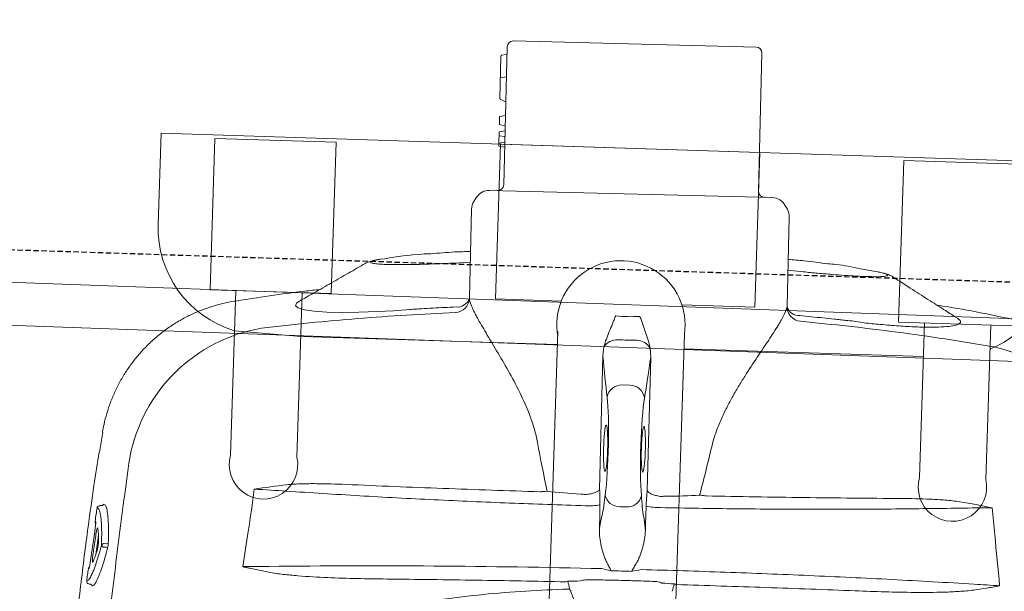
# Model space of a CAD drawing. Header units: millimetres. Extents: x 297264 to 416219, y -77299 to -23696.
# Tile 180 of 187: x 349233 to 349463, y -26259 to -26125. Entities that reach past the tile are written whole.
import ezdxf

# ---------------------------------------------------------------- set-up
doc = ezdxf.new("R2010")
doc.units = ezdxf.units.MM
doc.header["$LTSCALE"] = 2.5
doc.linetypes.add('11aa1PB-bd$0$11aa1PB-af$0$TRATTEGGIATA', pattern=[0.75, 0.5, -0.25])
for name, color, linetype, lineweight in [('CKD Equipments', 252, 'Continuous', 0), ('EQUIPMENT', 210, 'Continuous', 0), ('HATCH LIGHT', 250, 'Continuous', 0), ('K Equipment', 30, 'Continuous', 9)]:
    doc.layers.add(name, color=color, linetype=linetype, lineweight=lineweight)
doc.layers.add('FAINTEQUIP', color=253, linetype='Continuous')

# ---------------------------------------------------------------- blocks, each defined once
blk = doc.blocks.new('H-WASH')
at = {"layer": 'CKD Equipments', "color": 4}
for p, q in [((20, 0), (-20, 0)), ((20, -1), (-20, -1))]:
    blk.add_line(p, q, dxfattribs=at)
blk = doc.blocks.new('G$C62143A14')
at = {"linetype": 'Continuous', "lineweight": 0}
for p, q in [((142.09, 481.19), (198.78, 481.8)), ((140.7, 479.77), (141.05, 447.57)), ((140.7, 479.77), (140.72, 478.13)), ((200.55, 448.21), (200.2, 480.41)), ((139.33, 477.57), (139.43, 467.67)), ((139.48, 477.75), (140.59, 477.95)), ((139.38, 472.47), (140.78, 472.73)), ((139.56, 472.5), (139.58, 472.5)), ((139.53, 467.51), (140.74, 466.96)), ((140.84, 466.81), (140.88, 463.71)), ((140.88, 463.71), (139.53, 463.46)), ((139.53, 463.46), (139.55, 461.55)), ((140.9, 461.32), (139.55, 461.55)), ((140.91, 460.16), (139.57, 459.91)), ((139.57, 459.91), (139.6, 457.25)), ((140.9, 461.32), (140.91, 460.16)), ((140.93, 458.82), (139.58, 458.93)), ((140.94, 457.5), (139.6, 457.25)), ((139.6, 457.25), (139.61, 456.53)), ((140.96, 456.31), (139.61, 456.53)), ((203.83, 446.85), (137.8, 446.14)), ((134.81, 444.41), (134.24, 443.43)), ((207.44, 444.22), (206.85, 445.18)), ((133.76, 441.62), (133.99, 420.82)), ((208.18, 421.59), (207.96, 442.42)), ((208.09, 429.99), (211.67, 429.77)), ((229.05, 430.4), (224.9, 430.98)), ((113.93, 429.31), (112.94, 429.15)), ((130.32, 428.9), (133.9, 429.19)), ((79.21, 418.06), (79.21, 418.06)), ((165.81, 410.59), (165.64, 408.47)), ((176.8, 408.59), (176.59, 410.7)), ((165.64, 408.47), (165.98, 377.3)), ((177.13, 377.42), (176.8, 408.59)), ((170.42, 401.86), (172.16, 401.88)), ((49.55, 386.51), (49, 381.81)), ((49.57, 386.5), (49.57, 386.51)), ((170.85, 373.41), (172.34, 373.42)), ((48.88, 368.7), (48.87, 368.69)), ((49.39, 369.29), (49.5, 369.31)), ((50.37, 369.67), (50.78, 369.47)), ((49.44, 362.37), (48.95, 357.79)), ((50.85, 360.49), (51.48, 360.49)), ((51.33, 359.64), (50.86, 359.63)), ((47.71, 350.93), (47.62, 350.94)), ((47.68, 350.93), (48.05, 350.9))]:
    blk.add_line(p, q, dxfattribs=at)
at = {"linetype": 'Continuous', "lineweight": 0, "flags": 128}
for points in [[(139.47, 477.74), (139.47, 477.74), (139.48, 477.75)], [(94.26, 418.59), (93.66, 418.2), (93.46, 417.59), (94.13, 417.09), (95.62, 416.73), (97.89, 416.49), (100.81, 416.39), (104.33, 416.43), (108.32, 416.6), (112.67, 416.91), (116.39, 417.25), (120.19, 417.68), (120.19, 417.68), (120.19, 417.68)]]:
    blk.add_lwpolyline(points, dxfattribs=at)
at = {"linetype": 'Continuous', "lineweight": 0}
for centre, radius, start, end in [((142.1, 479.79), 1.4, 90.6162, 180.6162), ((198.8, 480.4), 1.4, 0.6162, 90.6162), ((139.5, 477.57), 0.175, 100.6162, 179.8134), ((140.55, 478.12), 0.175, 280.6162, 1.5356), ((139.61, 467.67), 0.175, 180.2997, 244.6825), ((140.67, 466.8), 0.175, 359.7298, 66.3191), ((137.83, 442.64), 3.5, 90.6162, 149.6525), ((139.65, 447.56), 1.4, 270.6162, 0.6162), ((201.95, 448.23), 1.4, 180.6162, 270.6162), ((203.87, 443.35), 3.5, 31.58, 90.6162), ((204.46, 442.38), 3.5, 0.6162, 31.58), ((137.26, 441.66), 3.5, 149.6525, 180.6162), ((130.52, 420.79), 3.47, 274.6644, 0.6066), ((131.16, 421.56), 2.92, 266.0995, 345.287), ((211.65, 421.66), 3.47, 181.0853, 266.5636), ((211.04, 422.65), 3.14, 205.2925, 273.8166), ((249.74, 376.79), 37.74, 9.6758, 79.5449), ((93.4, 375.11), 37.74, 101.688, 171.5562), ((169.03, 408.55), 3.81, 91.0104, 147.7315), ((173.41, 408.6), 3.81, 33.5009, 90.222), ((170.39, 398.41), 3.45, 89.4632, 172.6991), ((172.27, 398.43), 3.45, 8.5333, 91.7692), ((170.66, 376.8), 3.4, 192.1812, 273.2187), ((172.46, 376.82), 3.4, 268.0138, 349.0513), ((163.31, 386.4), 13.03, 267.8432, 282.7971), ((179.6, 386.55), 13.01, 258.4187, 273.3931), ((49.57, 368.62), 0.7, 105.1816, 173.5015), ((49.57, 368.62), 0.695, 105.2693, 173.8356), ((49.23, 365.55), 0.7, 173.3804, 218.7703), ((50.81, 359.83), 0.662, 86.742, 152.268), ((50.9, 360.34), 0.71, 196.8739, 266.2326), ((51.31, 359.28), 0.355, 16.969, 86.1806), ((51.49, 360.82), 0.331, 266.795, 332.1856), ((264.82, 359.79), 5.1, 198.6597, 198.9824), ((48.04, 354.42), 0.696, 128.4109, 174.5774), ((155.01, 366.47), 11.7, 289.4003, 291.6643), ((188.33, 366.83), 11.7, 249.5682, 251.8322), ((165.6, 356.38), 6.29, 203.4577, 206.904), ((47.76, 351.62), 0.697, 174.0499, 258.4519)]:
    blk.add_arc(centre, radius, start, end, dxfattribs=at)
for centre, major_axis, ratio, start_param, end_param in [((173.14, 540.75), (1.8, -166.89), 0.087489, 5.626486, 5.727956), ((166.46, 540.68), (1.8, -166.89), 0.087489, 0.555229, 0.6567), ((166.45, 386.94), (0.15, -14), 0.087489, 0.682539, 2.586364), ((176.46, 387.05), (0.15, -14), 0.087489, 3.696821, 5.600646), ((171.51, 381.35), (37.1, 0.4), 0.145844, 4.211758, 4.440687), ((172.59, 312.04), (0.89, -82.6), 0.087489, 3.824132, 3.871858), ((171.93, 312.03), (0.89, -82.6), 0.087489, 2.411328, 2.459054), ((171.51, 381.35), (37.1, 0.4), 0.145844, 4.984033, 5.21302), ((166.41, 381.34), (0.11, -10.5), 0.087489, 0.30744, 0.730265), ((176.62, 381.45), (0.11, -10.5), 0.087489, 5.55292, 5.975743), ((171.84, 350.64), (37.1, 0.4), 0.145844, 1.830411, 1.913269), ((171.84, 350.64), (37.1, 0.4), 0.145844, 1.228323, 1.311182)]:
    blk.add_ellipse(centre, major_axis=major_axis, ratio=ratio, start_param=start_param, end_param=end_param, dxfattribs=at)
for points, knots in [([(217.34, 431.84), (215.51, 432.03), (212.42, 432.35), (209.32, 432.48), (208.06, 432.53)], [0, 0, 0, 0, 0.593547, 1, 1, 1, 1]), ([(124.61, 430.86), (123.92, 430.81), (120.23, 430.56), (116.76, 429.87), (113.93, 429.31)], [0, 0, 0, 0, 0.187713, 1, 1, 1, 1]), ([(133.87, 431.73), (132.61, 431.65), (129.52, 431.46), (126.44, 431.07), (124.61, 430.84)], [0, 0, 0, 0, 0.406128, 1, 1, 1, 1]), ([(211.67, 429.77), (212.8, 429.7), (215.09, 429.56), (218.36, 429.4), (221.43, 429.28), (224.19, 429.21), (226.63, 429.19), (228.63, 429.23), (230.14, 429.31), (231.09, 429.45), (231.48, 429.63), (231.26, 429.85), (230.51, 430.11), (229.54, 430.3), (229.05, 430.4)], [0, 0, 0, 0, 0.082182, 0.166764, 0.247017, 0.329479, 0.412022, 0.496967, 0.579727, 0.664898, 0.747476, 0.832441, 0.915021, 1, 1, 1, 1]), ([(224.9, 430.98), (223.05, 431.29), (220.59, 431.72), (217.98, 431.83), (217.34, 431.86)], [0, 0, 0, 0, 0.753677, 1, 1, 1, 1]), ([(232.62, 429.35), (232.51, 429.44), (232.21, 429.6), (231.78, 429.77), (231.17, 429.96), (230.4, 430.16), (229.66, 430.3), (229.26, 430.36)], [0, 0, 0, 0, 0.095307, 0.229075, 0.409095, 0.722588, 1, 1, 1, 1]), ([(109.39, 428.05), (108.12, 427.23), (105.58, 425.64), (101.69, 423.22), (97.89, 420.88), (95.41, 419.35), (94.24, 418.63)], [0, 0, 0, 0, 0.253353, 0.510138, 0.769176, 1, 1, 1, 1]), ([(112.72, 429.1), (112.54, 429.08), (112.03, 428.98), (111.21, 428.78), (110.45, 428.55), (109.86, 428.32), (109.52, 428.12), (109.39, 428.05)], [0, 0, 0, 0, 0.100787, 0.407598, 0.731303, 0.895894, 1, 1, 1, 1]), ([(112.94, 429.15), (112.46, 429.05), (111.51, 428.84), (110.75, 428.57), (110.53, 428.34), (110.88, 428.16), (111.82, 428.04), (113.29, 427.99), (115.28, 427.99), (117.7, 428.06), (120.5, 428.19), (123.59, 428.37), (126.9, 428.61), (129.18, 428.8), (130.32, 428.9)], [0, 0, 0, 0, 0.082617, 0.165235, 0.248974, 0.332713, 0.416293, 0.499873, 0.583402, 0.66693, 0.750192, 0.833453, 0.916727, 1, 1, 1, 1]), ([(247.95, 420.3), (247.03, 420.83), (244.9, 422.08), (241.37, 424.17), (237.17, 426.65), (234.2, 428.42), (232.62, 429.35)], [0, 0, 0, 0, 0.1790671, 0.418189, 0.6906263, 1, 1, 1, 1]), ([(263.02, 420.08), (257.33, 421.08), (250.71, 422.24), (244.05, 423.02), (243.13, 423.13)], [0, 0, 0, 0, 0.861575, 1, 1, 1, 1]), ([(99.02, 421.57), (97.86, 421.41), (91.22, 420.48), (84.64, 419.17), (79.21, 418.1)], [0, 0, 0, 0, 0.174606, 1, 1, 1, 1]), ([(133.99, 420.82), (134, 420.37), (134.2, 419.77), (134.72, 418.63), (134.93, 418.21), (135.3, 417.53), (135.44, 417.29), (135.72, 416.8), (135.87, 416.55), (136.64, 415.25), (137.37, 414.09), (138.58, 412.21), (139, 411.55), (139.88, 410.19), (140.34, 409.49), (141.72, 407.33), (142.68, 405.82), (144.62, 402.65), (145.6, 400.98), (147.49, 397.46), (148.39, 395.64), (149.56, 392.78), (149.93, 391.81), (150.58, 389.81), (150.87, 388.79), (151.1, 387.73)], [0, 0, 0, 0, 0.125, 0.125, 0.1875, 0.1875, 0.21875, 0.21875, 0.25, 0.25, 0.375, 0.375, 0.4375, 0.4375, 0.5, 0.5, 0.625, 0.625, 0.75, 0.75, 0.875, 0.875, 0.9375, 0.9375, 1, 1, 1, 1]), ([(191.78, 388.17), (191.99, 389.22), (192.26, 390.25), (192.87, 392.28), (193.22, 393.28), (193.97, 395.21), (194.37, 396.15), (195.22, 398), (195.66, 398.9), (196.56, 400.66), (197.02, 401.53), (197.72, 402.8), (197.95, 403.22), (198.43, 404.05), (198.66, 404.46), (199.83, 406.48), (200.76, 408.01), (202.1, 410.19), (202.54, 410.89), (203.17, 411.93), (203.38, 412.27), (203.79, 412.93), (203.99, 413.25), (204.96, 414.85), (205.66, 416.01), (206.41, 417.33), (206.55, 417.58), (206.82, 418.08), (206.95, 418.32), (207.3, 419.01), (207.5, 419.42), (208, 420.56), (208.18, 421.17), (208.18, 421.59)], [0, 0, 0, 0, 0.0625, 0.0625, 0.125, 0.125, 0.1875, 0.1875, 0.25, 0.25, 0.3125, 0.3125, 0.34375, 0.34375, 0.375, 0.375, 0.5, 0.5, 0.5625, 0.5625, 0.59375, 0.59375, 0.625, 0.625, 0.75, 0.75, 0.78125, 0.78125, 0.8125, 0.8125, 0.875, 0.875, 1, 1, 1, 1]), ([(120.19, 417.68), (120.42, 417.7), (120.64, 417.73), (121.09, 417.77), (121.76, 417.84), (123.33, 417.99), (124.68, 418.11), (127.37, 418.36), (129.17, 418.51), (130.97, 418.65)], [0, 0, 0, 0, 0.0625, 0.0625, 0.125, 0.25, 0.5, 0.5, 1, 1, 1, 1]), ([(211.25, 419.52), (213.05, 419.41), (214.85, 419.3), (217.55, 419.11), (218.89, 419.02), (220.47, 418.9), (221.14, 418.85), (221.59, 418.81), (221.81, 418.8), (222.04, 418.78)], [0, 0, 0, 0, 0.5, 0.5, 0.75, 0.875, 0.9375, 0.9375, 1, 1, 1, 1]), ([(222.04, 418.78), (222.04, 418.78), (223.3, 418.79), (225.86, 418.35), (229.86, 418.16), (233.98, 417.93), (237.98, 417.85), (241.53, 417.88), (244.47, 418.04), (246.75, 418.33), (248.25, 418.73), (248.89, 419.24), (248.81, 419.75), (248.17, 420.12), (247.95, 420.25)], [0, 0, 0, 0, 0.000001, 0.07749, 0.156459, 0.25141, 0.349211, 0.444694, 0.543101, 0.640433, 0.740837, 0.840407, 0.943195, 1, 1, 1, 1]), ([(222.04, 418.78), (222.04, 418.78), (222.04, 418.78), (222.04, 418.78), (222.04, 418.78), (222.04, 418.78), (222.04, 418.78)], [0, 0, 0, 0, 0.000000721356, 0.000000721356, 0.000000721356, 0.000001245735, 0.000001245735, 0.000001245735, 0.000001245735]), ([(222.04, 418.78), (222.04, 418.78), (222.04, 418.78), (222.04, 418.78), (222.04, 418.78), (222.04, 418.78)], [0, 0, 0, 0, 0.341802, 0.948176, 1, 1, 1, 1]), ([(79.19, 418.13), (79.18, 418.13), (78.27, 417.99), (76.52, 417.53), (73.94, 416.74), (71.43, 415.74), (68.99, 414.57), (66.56, 413.17), (64.18, 411.55), (61.88, 409.7), (59.76, 407.69), (57.83, 405.55), (56.09, 403.3), (54.54, 400.95), (53.19, 398.52), (52.04, 396.03), (51.09, 393.49), (50.34, 390.91), (49.81, 388.58), (49.62, 387.11), (49.54, 386.51)], [0, 0, 0, 0, 0.001134, 0.05921, 0.117416, 0.175724, 0.234114, 0.292568, 0.357035, 0.420781, 0.483687, 0.545808, 0.607185, 0.667848, 0.727816, 0.787098, 0.845698, 0.903609, 0.960817, 1, 1, 1, 1]), ([(85.76, 412.06), (89.48, 412.63), (96.91, 413.75), (108.15, 415.16), (119.44, 416.38), (127.01, 417.01), (130.8, 417.33)], [0, 0, 0, 0, 0.249615, 0.499229, 0.749615, 1, 1, 1, 1]), ([(120.19, 417.68), (120.19, 417.68), (120.19, 417.68), (120.19, 417.68), (120.19, 417.68), (120.19, 417.68), (120.19, 417.68)], [0.00000000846, 0.00000000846, 0.00000000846, 0.00000000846, 0.000000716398, 0.000000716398, 0.000000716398, 0.000001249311, 0.000001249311, 0.000001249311, 0.000001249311]), ([(120.19, 417.68), (120.19, 417.68), (120.19, 417.68), (120.19, 417.68), (120.19, 417.68), (120.19, 417.68)], [0, 0, 0, 0, 0.051824, 0.658198, 1, 1, 1, 1]), ([(165.81, 410.59), (165.93, 411.21), (166.1, 411.82), (166.49, 413.03), (166.7, 413.63), (167.14, 414.84), (167.37, 415.44), (167.71, 416.36), (167.82, 416.67), (168.05, 417.29), (168.17, 417.6), (168.28, 417.91)], [0, 0, 0, 0, 0.25, 0.25, 0.5, 0.5, 0.75, 0.75, 0.875, 0.875, 1, 1, 1, 1]), ([(176.59, 410.7), (176.46, 411.32), (176.27, 411.93), (175.86, 413.13), (175.63, 413.72), (175.16, 414.92), (174.92, 415.52), (174.56, 416.44), (174.44, 416.74), (174.2, 417.36), (174.08, 417.67), (173.95, 417.97)], [0, 0, 0, 0, 0.25, 0.25, 0.5, 0.5, 0.75, 0.75, 0.875, 0.875, 1, 1, 1, 1]), ([(211.44, 418.2), (215.22, 417.96), (222.78, 417.5), (234.09, 416.51), (245.37, 415.35), (252.85, 414.38), (256.59, 413.9)], [0, 0, 0, 0, 0.249615, 0.499229, 0.749614, 1, 1, 1, 1]), ([(166.57, 386.94), (166.57, 387.36), (166.56, 388.38), (166.61, 389.91), (166.7, 391.28), (166.83, 392.15), (166.96, 392.47), (167.04, 392.27), (167.07, 392.2)], [0, 0, 0, 0, 0.132098, 0.323568, 0.515413, 0.707812, 0.900839, 1, 1, 1, 1]), ([(167.07, 392.2), (167.1, 392.16), (167.18, 392.04), (167.3, 391.21), (167.43, 389.83), (167.49, 388.32), (167.53, 386.73), (167.52, 385.13), (167.46, 383.53), (167.36, 382.28), (167.26, 381.9), (167.22, 381.72)], [0, 0, 0, 0, 0.060949, 0.185979, 0.310678, 0.434944, 0.512562, 0.636279, 0.760031, 0.884002, 1, 1, 1, 1]), ([(175.45, 390.08), (175.46, 390.33), (175.5, 391.09), (175.6, 391.91), (175.75, 392.47), (175.85, 392.32), (175.91, 392.24)], [0, 0, 0, 0, 0.138476, 0.425595, 0.712972, 1, 1, 1, 1]), ([(175.91, 392.24), (175.96, 392.05), (176.06, 391.67), (176.19, 390.43), (176.29, 388.84), (176.33, 387.27), (176.33, 385.7), (176.3, 384.2), (176.2, 382.87), (176.11, 382.1), (176.06, 381.99), (176.05, 381.98)], [0, 0, 0, 0, 0.12873, 0.257, 0.385042, 0.513035, 0.593354, 0.721934, 0.850956, 0.980313, 1, 1, 1, 1]), ([(175.39, 387.04), (175.39, 387.22), (175.39, 388.01), (175.4, 388.78), (175.42, 389.6), (175.44, 389.84), (175.45, 390.08)], [0, 0, 0, 0, 0.170805, 0.715603, 0.716948, 1, 1, 1, 1]), ([(167.22, 381.72), (167.21, 381.7), (167.16, 381.45), (167.05, 381.51), (166.89, 381.97), (166.74, 383.06), (166.63, 384.58), (166.58, 385.96), (166.57, 386.75), (166.57, 386.94)], [0, 0, 0, 0, 0.012552, 0.198689, 0.385047, 0.571255, 0.757017, 0.942123, 1, 1, 1, 1]), ([(176.05, 381.98), (176.01, 381.85), (175.91, 381.59), (175.76, 381.91), (175.61, 382.77), (175.49, 384.12), (175.42, 385.62), (175.4, 386.63), (175.39, 387.04)], [0, 0, 0, 0, 0.154069, 0.335329, 0.515993, 0.696154, 0.875965, 1, 1, 1, 1]), ([(48.93, 381.81), (48.6, 379.21), (47.9, 373.59), (47.04, 365.37), (46.3, 357.46), (45.69, 350.42), (45.11, 343.22), (44.57, 335.88), (44.05, 328.44), (43.55, 320.81), (43.08, 313.03), (42.64, 305.12), (42.26, 298.03), (41.95, 291.8), (41.68, 286.4), (41.42, 281.01), (41.15, 275.42), (40.92, 270.71), (40.72, 266.92), (40.56, 263.77), (40.38, 260.45), (40.21, 257.38), (40.08, 254.83), (39.98, 252.7), (39.9, 250.79), (39.84, 248.9), (39.83, 247.83), (39.91, 243.32)], [0, 0, 0, 0, 0.063316, 0.137046, 0.187379, 0.237747, 0.288072, 0.337874, 0.387718, 0.437523, 0.488782, 0.540075, 0.591317, 0.625909, 0.660493, 0.695746, 0.730982, 0.771161, 0.791716, 0.812265, 0.841912, 0.872106, 0.896195, 0.920292, 0.944907, 0.969526, 1, 1, 1, 1]), ([(50.21, 302.26), (50.81, 315.39), (51.6, 328.49), (53.06, 348.08), (53.59, 354.61), (54.76, 367.64), (55.39, 374.15), (56.07, 380.65)], [0, 0, 0, 0, 0.5, 0.5, 0.75, 0.75, 1, 1, 1, 1]), ([(163.29, 376.05), (163.66, 376.11), (164, 376.18), (164.64, 376.37), (164.91, 376.48), (165.39, 376.71), (165.58, 376.83), (165.79, 377.01), (165.85, 377.07), (165.91, 377.15), (165.93, 377.18), (165.96, 377.24), (165.97, 377.27), (165.98, 377.3)], [0, 0, 0, 0, 0.25, 0.25, 0.5, 0.5, 0.75, 0.75, 0.875, 0.875, 0.9375, 0.9375, 1, 1, 1, 1]), ([(165.98, 377.3), (166.01, 377.09), (166.03, 376.85), (166.08, 376.32), (166.1, 376.03), (166.14, 375.42), (166.16, 375.08), (166.18, 374.4), (166.19, 374.05), (166.2, 373.69)], [0, 0, 0, 0, 0.25, 0.25, 0.5, 0.5, 0.75, 0.75, 1, 1, 1, 1]), ([(176.99, 373.81), (176.99, 374.17), (176.99, 374.52), (177, 375.2), (177.01, 375.53), (177.04, 376.15), (177.05, 376.44), (177.09, 376.97), (177.11, 377.21), (177.13, 377.42)], [0, 0, 0, 0, 0.25, 0.25, 0.5, 0.5, 0.75, 0.75, 1, 1, 1, 1]), ([(179.85, 376.23), (179.48, 376.28), (179.13, 376.35), (178.5, 376.52), (178.22, 376.62), (177.73, 376.84), (177.54, 376.96), (177.33, 377.13), (177.27, 377.19), (177.2, 377.28), (177.18, 377.31), (177.15, 377.36), (177.14, 377.39), (177.13, 377.42)], [0, 0, 0, 0, 0.25, 0.25, 0.5, 0.5, 0.75, 0.75, 0.875, 0.875, 0.9375, 0.9375, 1, 1, 1, 1]), ([(191, 376.67), (198.59, 376.8), (206.17, 376.94), (221.3, 377.29), (228.84, 377.49), (236.37, 377.71)], [0, 0, 0, 0, 0.5, 0.5, 1, 1, 1, 1]), ([(236.37, 377.71), (238.67, 377.78), (240.98, 377.82), (244.44, 377.78), (245.59, 377.76), (247.31, 377.68), (247.89, 377.65), (249.04, 377.56), (249.61, 377.51), (250.18, 377.45)], [0, 0, 0, 0, 0.5, 0.5, 0.75, 0.75, 0.875, 0.875, 1, 1, 1, 1]), ([(92.96, 375.75), (93.53, 375.83), (94.1, 375.9), (95.25, 376.01), (95.82, 376.05), (97.55, 376.17), (98.7, 376.22), (102.15, 376.32), (104.46, 376.33), (106.77, 376.32)], [0, 0, 0, 0, 0.125, 0.125, 0.25, 0.25, 0.5, 0.5, 1, 1, 1, 1]), ([(106.77, 376.32), (114.3, 376.26), (121.85, 376.22), (136.97, 376.2), (144.55, 376.21), (152.13, 376.25)], [0, 0, 0, 0, 0.5, 0.5, 1, 1, 1, 1]), ([(152.13, 376.25), (152.42, 376.28), (152.7, 376.31), (153.25, 376.37), (153.51, 376.39), (153.76, 376.41)], [0, 0, 0, 0, 0.5, 0.5, 1, 1, 1, 1]), ([(250.28, 375.96), (244.6, 375.66), (238.88, 375.38), (227.37, 374.87), (221.57, 374.64), (209.88, 374.24), (204, 374.07), (192.2, 373.78), (186.29, 373.66), (180.37, 373.57)], [0, 0, 0, 0, 0.25, 0.25, 0.5, 0.5, 0.75, 0.75, 1, 1, 1, 1]), ([(189.37, 376.8), (189.62, 376.78), (189.89, 376.76), (190.43, 376.72), (190.71, 376.7), (191, 376.67)], [0, 0, 0, 0, 0.5, 0.5, 1, 1, 1, 1]), ([(162.82, 373.38), (156.9, 373.34), (151, 373.33), (139.22, 373.37), (133.34, 373.42), (121.64, 373.56), (115.82, 373.67), (104.29, 373.93), (98.57, 374.08), (92.89, 374.27)], [0, 0, 0, 0, 0.25, 0.25, 0.5, 0.5, 0.75, 0.75, 1, 1, 1, 1]), ([(166.3, 367.99), (166.33, 368.36), (166.37, 368.72), (166.45, 369.38), (166.49, 369.69), (166.61, 370.52), (166.7, 370.98), (166.79, 371.34)], [0, 0, 0, 0, 0.25, 0.25, 0.5, 0.5, 1, 1, 1, 1]), ([(176.45, 371.44), (176.55, 371.09), (176.65, 370.63), (176.79, 369.8), (176.83, 369.49), (176.93, 368.84), (176.97, 368.48), (177.01, 368.1)], [0, 0, 0, 0, 0.5, 0.5, 0.75, 0.75, 1, 1, 1, 1]), ([(48.88, 368.7), (48.82, 368.23), (48.77, 367.77), (48.72, 367.3), (48.66, 366.75), (48.59, 366.19), (48.53, 365.63)], [0, 0, 0, 0, 0.002, 0.002, 0.002, 0.004411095, 0.004411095, 0.004411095, 0.004411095]), ([(49.6, 367.67), (49.59, 367.74), (49.53, 368), (49.39, 368.32), (49.17, 368.7), (48.97, 368.7), (48.88, 368.7)], [0, 0, 0, 0, 0.074197, 0.28708, 0.641001, 1, 1, 1, 1]), ([(50.1, 369.38), (50.05, 369.37), (49.84, 369.35), (49.64, 369.33), (49.5, 369.31)], [0, 0, 0, 0, 0.205831, 1, 1, 1, 1]), ([(50.29, 369.5), (50.29, 369.5), (50.29, 369.5), (50.29, 369.49), (50.28, 369.48), (50.23, 369.43), (50.15, 369.38), (50.1, 369.38), (50.1, 369.38)], [0, 0, 0, 0, 0.014276, 0.209132, 0.380371, 0.579352, 0.841929, 1, 1, 1, 1]), ([(50.29, 369.5), (50.3, 369.54), (50.33, 369.64), (50.35, 369.66), (50.37, 369.67)], [0, 0, 0, 0, 0.370215, 1, 1, 1, 1]), ([(50.78, 369.47), (50.91, 369.23), (51.16, 368.75), (51.45, 367.18), (51.6, 365.66), (51.7, 364.15), (51.76, 362.77), (51.78, 361.37), (51.79, 360.67)], [0, 0, 0, 0, 0.21968, 0.439192, 0.658685, 0.696773, 0.849384, 1, 1, 1, 1]), ([(166.3, 367.99), (166.29, 367.33), (166.35, 366.67), (166.54, 365.37), (166.68, 364.73), (167.01, 363.45), (167.21, 362.82), (167.56, 361.88), (167.68, 361.57), (167.95, 360.96), (168.09, 360.66), (168.26, 360.37)], [0, 0, 0, 0, 0.25, 0.25, 0.5, 0.5, 0.75, 0.75, 0.875, 0.875, 1, 1, 1, 1]), ([(175.21, 360.44), (175.38, 360.74), (175.52, 361.04), (175.77, 361.66), (175.89, 361.97), (176.21, 362.91), (176.4, 363.55), (176.7, 364.83), (176.83, 365.48), (176.99, 366.78), (177.04, 367.44), (177.01, 368.1)], [0, 0, 0, 0, 0.125, 0.125, 0.25, 0.25, 0.5, 0.5, 0.75, 0.75, 1, 1, 1, 1]), ([(50.22, 360.13), (50.21, 360.96), (50.19, 362.64), (50.06, 364.8), (49.87, 366.58), (49.69, 367.32), (49.6, 367.67)], [0, 0, 0, 0, 0.240852, 0.487107, 0.75984, 1, 1, 1, 1]), ([(48.64, 365.54), (48.66, 365.53), (48.67, 365.47), (48.69, 365.36), (48.69, 365.31), (48.69, 365.21), (48.69, 365.15), (48.69, 365.02), (48.69, 364.96), (48.68, 364.81), (48.68, 364.74), (48.66, 364.5), (48.65, 364.33), (48.63, 364.16)], [0, 0, 0, 0, 0.25, 0.25, 0.375, 0.375, 0.5, 0.5, 0.625, 0.625, 0.75, 0.75, 1, 1, 1, 1]), ([(48.84, 362.72), (48.86, 362.83), (48.87, 362.94), (48.9, 363.16), (48.92, 363.26), (48.95, 363.45), (48.97, 363.55), (49.01, 363.71), (49.02, 363.78), (49.08, 363.96), (49.11, 364.04), (49.16, 364.08), (49.17, 364.08), (49.2, 364.05), (49.21, 364.03), (49.21, 363.99)], [0, 0, 0, 0, 0.125, 0.125, 0.25, 0.25, 0.375, 0.375, 0.5, 0.5, 0.75, 0.75, 0.875, 0.875, 1, 1, 1, 1]), ([(49.21, 363.99), (49.25, 363.83), (49.29, 363.65), (49.35, 363.26), (49.38, 363.04), (49.45, 362.33), (49.49, 361.79), (49.52, 361.18)], [0, 0, 0, 0, 0.25, 0.25, 0.5, 0.5, 1, 1, 1, 1]), ([(48.27, 357.44), (48.32, 357.9), (48.37, 358.37), (48.42, 358.83), (48.56, 360.13), (48.7, 361.42), (48.84, 362.72)], [0, 0, 0, 0, 0.002, 0.002, 0.002, 0.00758254, 0.00758254, 0.00758254, 0.00758254]), ([(49.52, 361.18), (49.52, 361.11), (49.52, 361.04), (49.52, 360.88), (49.52, 360.79), (49.51, 360.61), (49.5, 360.52), (49.49, 360.32), (49.48, 360.23), (49.46, 360.03), (49.45, 359.93), (49.42, 359.74), (49.41, 359.64), (49.38, 359.46), (49.36, 359.38), (49.33, 359.22), (49.31, 359.14), (49.3, 359.08)], [0, 0, 0, 0, 0.125, 0.125, 0.25, 0.25, 0.375, 0.375, 0.5, 0.5, 0.625, 0.625, 0.75, 0.75, 0.875, 0.875, 1, 1, 1, 1]), ([(48.01, 352.76), (48.15, 353.07), (48.49, 353.78), (49.05, 355.5), (49.64, 357.64), (50.03, 359.3), (50.22, 360.13)], [0, 0, 0, 0, 0.220226, 0.504612, 0.749666, 1, 1, 1, 1]), ([(51.65, 359.39), (51.61, 359.21), (51.57, 359.04), (51.49, 358.69), (51.37, 358.18), (51.25, 357.69), (51.02, 356.75), (50.86, 356.15), (50.56, 355.04), (50.4, 354.53), (50.1, 353.57), (49.95, 353.14), (49.52, 351.99), (49.25, 351.42), (48.94, 350.94), (48.88, 350.86), (48.76, 350.72), (48.7, 350.66), (48.53, 350.54), (48.43, 350.5), (48.33, 350.52)], [0, 0, 0, 0, 0.03125, 0.03125, 0.0625, 0.125, 0.125, 0.25, 0.25, 0.375, 0.375, 0.5, 0.5, 0.75, 0.75, 0.8125, 0.8125, 0.875, 0.875, 1, 1, 1, 1]), ([(49.3, 359.08), (49.22, 358.75), (49.13, 358.45), (48.97, 357.88), (48.89, 357.61), (48.66, 356.87), (48.5, 356.46), (48.36, 356.13)], [0, 0, 0, 0, 0.25, 0.25, 0.5, 0.5, 1, 1, 1, 1]), ([(51.79, 360.67), (51.79, 360.58), (51.79, 360.47), (51.77, 360.25), (51.76, 360.14), (51.74, 359.91), (51.72, 359.79), (51.69, 359.58), (51.67, 359.48), (51.65, 359.39)], [0, 0, 0, 0, 0.25, 0.25, 0.5, 0.5, 0.75, 0.75, 1, 1, 1, 1]), ([(89.48, 356.56), (102.2, 357.15), (115.02, 357.64), (140.91, 358.4), (153.96, 358.68), (167.14, 358.84)], [0, 0, 0, 0, 0.5, 0.5, 1, 1, 1, 1]), ([(168.26, 360.37), (168.45, 360.04), (168.64, 359.71), (169.01, 359.06), (169.19, 358.73), (169.38, 358.4)], [0, 0, 0, 0, 0.5, 0.5, 1, 1, 1, 1]), ([(175.21, 360.44), (175.03, 360.11), (174.85, 359.78), (174.49, 359.11), (174.32, 358.78), (174.14, 358.45)], [0, 0, 0, 0, 0.5, 0.5, 1, 1, 1, 1]), ([(176.37, 358.94), (182.93, 359), (189.47, 359.03), (199.27, 359.03), (202.53, 359.03), (209.05, 359), (212.31, 358.99), (218.81, 358.93), (222.06, 358.9), (228.52, 358.82), (231.74, 358.78), (241.38, 358.62), (247.76, 358.49), (254.1, 358.33)], [0, 0, 0, 0, 0.25, 0.25, 0.375, 0.375, 0.5, 0.5, 0.625, 0.625, 0.75, 0.75, 1, 1, 1, 1]), ([(48.36, 356.13), (48.33, 356.05), (48.29, 356.03), (48.26, 356.07), (48.25, 356.1), (48.23, 356.17), (48.22, 356.23), (48.22, 356.36), (48.21, 356.43), (48.21, 356.6), (48.22, 356.69), (48.22, 356.89), (48.23, 357), (48.25, 357.22), (48.26, 357.33), (48.27, 357.44)], [0, 0, 0, 0, 0.25, 0.25, 0.375, 0.375, 0.5, 0.5, 0.625, 0.625, 0.75, 0.75, 0.875, 0.875, 1, 1, 1, 1]), ([(254.16, 356.97), (253.59, 356.87), (253.02, 356.78), (251.88, 356.63), (251.31, 356.57), (249.59, 356.4), (248.44, 356.3), (245, 356.08), (242.7, 355.98), (238.08, 355.85), (235.77, 355.81), (231.14, 355.77), (228.82, 355.77), (226.5, 355.78)], [0, 0, 0, 0, 0.0625, 0.0625, 0.125, 0.125, 0.25, 0.25, 0.5, 0.5, 0.75, 0.75, 1, 1, 1, 1]), ([(260, 358.13), (259.94, 358.11), (259.88, 358.09), (259.76, 358.07), (259.7, 358.05), (259.52, 358.01), (259.39, 357.99), (259.03, 357.91), (258.79, 357.86), (258.06, 357.71), (257.57, 357.62), (256.11, 357.33), (255.14, 357.15), (254.16, 356.97)], [0, 0, 0, 0, 0.03125, 0.03125, 0.0625, 0.0625, 0.125, 0.125, 0.25, 0.25, 0.5, 0.5, 1, 1, 1, 1]), ([(259.99, 358.16), (260.03, 358.16), (260.08, 358.17), (260.13, 358.18), (260.13, 358.18), (260.14, 358.18), (260.15, 358.18)], [0, 0, 0, 0, 0.0002027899, 0.0002027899, 0.0002027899, 0.000241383, 0.000241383, 0.000241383, 0.000241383]), ([(260, 358.13), (260.04, 358.14), (260.08, 358.16), (260.13, 358.17), (260.14, 358.18), (260.14, 358.18), (260.15, 358.18)], [0, 0, 0, 0, 0.0002012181, 0.0002012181, 0.0002012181, 0.0002381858, 0.0002381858, 0.0002381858, 0.0002381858]), ([(47.35, 354.48), (47.3, 354.02), (47.25, 353.55), (47.21, 353.09), (47.16, 352.63), (47.11, 352.16), (47.07, 351.7)], [0, 0, 0, 0, 0.002, 0.002, 0.002, 0.003999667, 0.003999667, 0.003999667, 0.003999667]), ([(47.76, 355.99), (47.74, 355.82), (47.72, 355.65), (47.69, 355.41), (47.68, 355.33), (47.65, 355.19), (47.64, 355.12), (47.61, 354.99), (47.6, 354.93), (47.57, 354.82), (47.56, 354.77), (47.52, 354.65), (47.5, 354.6), (47.48, 354.58)], [0, 0, 0, 0, 0.25, 0.25, 0.375, 0.375, 0.5, 0.5, 0.625, 0.625, 0.75, 0.75, 1, 1, 1, 1]), ([(83.55, 356.23), (83.51, 356.25), (83.46, 356.26), (83.42, 356.27), (83.41, 356.28), (83.41, 356.28), (83.4, 356.28)], [0, 0, 0, 0, 0.0001941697, 0.0001941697, 0.0001941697, 0.0002311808, 0.0002311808, 0.0002311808, 0.0002311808]), ([(89.45, 355.2), (88.46, 355.35), (87.48, 355.52), (86, 355.77), (85.51, 355.86), (84.77, 355.99), (84.53, 356.03), (84.16, 356.1), (84.04, 356.13), (83.85, 356.16), (83.79, 356.17), (83.67, 356.2), (83.61, 356.21), (83.55, 356.23)], [0, 0, 0, 0, 0.5, 0.5, 0.75, 0.75, 0.875, 0.875, 0.9375, 0.9375, 0.96875, 0.96875, 1, 1, 1, 1]), ([(117.12, 354.6), (114.8, 354.54), (112.49, 354.49), (107.86, 354.43), (105.55, 354.42), (100.93, 354.46), (98.63, 354.5), (95.17, 354.66), (94.02, 354.72), (92.3, 354.86), (91.73, 354.91), (90.59, 355.04), (90.02, 355.11), (89.45, 355.2)], [0, 0, 0, 0, 0.25, 0.25, 0.5, 0.5, 0.75, 0.75, 0.875, 0.875, 0.9375, 0.9375, 1, 1, 1, 1]), ([(158.9, 355.44), (151.92, 355.34), (144.94, 355.22), (131.01, 354.94), (124.06, 354.78), (117.12, 354.6)], [0, 0, 0, 0, 0.5, 0.5, 1, 1, 1, 1]), ([(180.14, 356.29), (178.75, 356.29), (177.36, 356.29), (174.57, 356.28), (171.78, 356.26), (168.99, 356.22), (166.21, 356.17), (164.81, 356.14), (163.42, 356.11)], [0, 0, 0, 0, 0.25, 0.25, 0.5, 0.75, 0.75, 1, 1, 1, 1]), ([(226.5, 355.78), (219.55, 355.81), (212.59, 355.82), (198.65, 355.8), (191.67, 355.77), (184.68, 355.72)], [0, 0, 0, 0, 0.5, 0.5, 1, 1, 1, 1]), ([(47.07, 351.7), (47.19, 351.73), (47.44, 351.79), (47.76, 352.19), (47.97, 352.67), (48.01, 352.76)], [0, 0, 0, 0, 0.4433, 0.896253, 1, 1, 1, 1]), ([(82.05, 338.49), (88.31, 340.43), (94.62, 342.26), (104.17, 344.77), (107.37, 345.57), (113.78, 347.08), (117, 347.79), (126.68, 349.77), (133.19, 350.9), (143.02, 352.25), (146.31, 352.64), (152.9, 353.29), (156.2, 353.56), (159.5, 353.76)], [0, 0, 0, 0, 0.25, 0.25, 0.375, 0.375, 0.5, 0.5, 0.75, 0.75, 0.875, 0.875, 1, 1, 1, 1]), ([(159.99, 353.53), (160.13, 353.19), (160.28, 352.84), (160.43, 352.5), (160.72, 351.82), (161.01, 351.14), (161.3, 350.47), (161.59, 349.79), (161.88, 349.11), (162.18, 348.43), (162.47, 347.76), (162.76, 347.08), (163.05, 346.4)], [0.0002616, 0.0002616, 0.0002616, 0.0002616, 0.00188464, 0.00188464, 0.00188464, 0.00508207, 0.00508207, 0.00508207, 0.00827951, 0.00827951, 0.00827951, 0.01147698, 0.01147698, 0.01147698, 0.01147698]), ([(48.05, 350.9), (48.08, 350.89), (48.15, 350.88), (48.22, 350.82), (48.27, 350.76), (48.29, 350.71), (48.29, 350.69), (48.29, 350.69), (48.29, 350.69)], [0, 0, 0, 0, 0.175463, 0.400939, 0.589495, 0.747071, 0.890518, 1, 1, 1, 1]), ([(48.33, 350.52), (48.33, 350.53), (48.31, 350.55), (48.29, 350.61), (48.29, 350.69), (48.29, 350.69)], [0, 0, 0, 0, 0.3650586, 0.9797373, 1, 1, 1, 1])]:
    blk.add_open_spline(points, degree=3, knots=knots, dxfattribs=at)
for points in [[(168.28, 417.91), (169.23, 417.87), (171.12, 417.79), (173.01, 417.91), (173.95, 417.97)], [(173.39, 412.41), (172.66, 412.38), (171.18, 412.32), (169.7, 412.35), (168.97, 412.37)], [(151.1, 387.73), (151.95, 383.95), (152.83, 380.18), (153.76, 376.41)], [(189.37, 376.8), (190.22, 380.58), (191.02, 384.37), (191.78, 388.17)], [(250.18, 377.45), (252.73, 377.15), (255.26, 376.74), (257.78, 376.28)], [(85.4, 374.43), (87.9, 374.93), (90.42, 375.4), (92.96, 375.75)], [(161.61, 376.03), (161.97, 376.02), (162.34, 376.01), (162.7, 375.99)], [(162.7, 375.99), (162.9, 375.98), (163.09, 376), (163.29, 376.05)], [(179.85, 376.23), (180.04, 376.18), (180.24, 376.17), (180.44, 376.18)], [(180.44, 376.18), (180.8, 376.21), (181.16, 376.23), (181.52, 376.25)], [(257.78, 376.28), (255.24, 376.2), (252.74, 376.09), (250.28, 375.96)], [(257.78, 376.28), (258.04, 374.21), (258.31, 372.13), (258.59, 370.05)], [(84.34, 364.56), (84.74, 367.84), (85.09, 371.14), (85.4, 374.43)], [(92.89, 374.27), (90.43, 374.34), (87.93, 374.4), (85.4, 374.43)], [(166.2, 373.69), (166.23, 371.79), (166.27, 369.89), (166.3, 367.99)], [(177.01, 368.1), (177, 370.01), (177, 371.91), (176.99, 373.81)], [(258.59, 370.05), (259.1, 366.09), (259.61, 362.14), (260.15, 358.18)], [(48.53, 365.63), (48.57, 365.61), (48.61, 365.59), (48.64, 365.54)], [(48.63, 364.16), (48.33, 361.44), (48.04, 358.72), (47.76, 355.99)], [(83.4, 356.28), (83.73, 359.04), (84.04, 361.8), (84.34, 364.56)], [(167.14, 358.84), (167.88, 358.69), (168.63, 358.54), (169.38, 358.4)], [(176.37, 358.94), (175.63, 358.77), (174.88, 358.61), (174.14, 358.45)], [(83.4, 356.28), (85.44, 356.36), (87.47, 356.46), (89.48, 356.56)], [(174.14, 358.45), (172.55, 358.44), (170.97, 358.42), (169.38, 358.4)], [(254.1, 358.33), (256.1, 358.27), (258.12, 358.22), (260.15, 358.18)], [(47.48, 354.58), (47.43, 354.53), (47.39, 354.5), (47.35, 354.48)], [(159.33, 355.6), (159.52, 355.05), (159.71, 354.5), (159.83, 353.87)], [(163.42, 356.11), (163.03, 356), (162.64, 355.89), (162.26, 355.77)], [(181.31, 355.97), (180.93, 356.08), (180.54, 356.19), (180.14, 356.29)], [(183.79, 354.13), (183.89, 354.76), (184.07, 355.32), (184.25, 355.87)], [(159.5, 353.76), (159.55, 353.75), (159.61, 353.75), (159.65, 353.78)], [(159.65, 353.78), (159.71, 353.81), (159.77, 353.84), (159.83, 353.87)]]:
    blk.add_open_spline(points, degree=3, dxfattribs=at)
at = {"layer": 'EQUIPMENT'}
for p, q in [((79.6, 382.18), (79.45, 420.64)), ((79.6, 382.18), (79.45, 420.64)), ((79.49, 411.25), (94.99, 410.49)), ((79.49, 411.25), (94.99, 410.49))]:
    blk.add_line(p, q, dxfattribs=at)
blk.add_lwpolyline([(255.93, 413.33, 0.294125), (270.5, 436.14), (270.42, 457.48), (60.67, 456.7), (60.75, 435.36, 0.340822), (79.49, 411.25)], format="xyb", dxfattribs=at)
blk.add_lwpolyline([(255.93, 413.33, 0.294125), (270.5, 436.14), (270.42, 457.48), (60.67, 456.7), (60.75, 435.36, 0.340822), (79.49, 411.25)], format="xyb", dxfattribs=at)
blk.add_lwpolyline([(255.93, 413.33, 0.294125), (270.5, 436.14), (270.42, 457.48), (60.67, 456.7), (60.75, 435.36, 0.340822), (79.49, 411.25)], format="xyb", dxfattribs=at)
blk.add_lwpolyline([(255.93, 413.33, 0.294125), (270.5, 436.14), (270.42, 457.48), (60.67, 456.7), (60.75, 435.36, 0.340822), (79.49, 411.25)], format="xyb", dxfattribs=at)
blk.add_lwpolyline([(255.93, 413.33, 0.294125), (270.5, 436.14), (270.42, 457.48), (60.67, 456.7), (60.75, 435.36, 0.340822), (79.49, 411.25)], format="xyb", dxfattribs=at)
blk.add_lwpolyline([(255.93, 413.33, 0.294125), (270.5, 436.14), (270.42, 457.48), (60.67, 456.7), (60.75, 435.36, 0.340822), (79.49, 411.25)], format="xyb", dxfattribs=at)
blk.add_lwpolyline([(255.93, 413.33, 0.294125), (270.5, 436.14), (270.42, 457.48), (60.67, 456.7), (60.75, 435.36, 0.340822), (79.49, 411.25)], format="xyb", dxfattribs=at)
blk.add_lwpolyline([(255.93, 413.33, 0.294125), (270.5, 436.14), (270.42, 457.48), (60.67, 456.7), (60.75, 435.36, 0.340822), (79.49, 411.25)], format="xyb", dxfattribs=at)
for points in [[(73.4, 420.62), (101.73, 420.72), (101.6, 456.07), (73.27, 455.96)], [(73.4, 420.62), (101.73, 420.72), (101.6, 456.07), (73.27, 455.96)], [(73.4, 420.62), (101.73, 420.72), (101.6, 456.07), (73.27, 455.96)], [(73.4, 420.62), (101.73, 420.72), (101.6, 456.07), (73.27, 455.96)], [(73.4, 420.62), (101.73, 420.72), (101.6, 456.07), (73.27, 455.96)], [(73.4, 420.62), (101.73, 420.72), (101.6, 456.07), (73.27, 455.96)], [(73.4, 420.62), (101.73, 420.72), (101.6, 456.07), (73.27, 455.96)], [(73.4, 420.62), (101.73, 420.72), (101.6, 456.07), (73.27, 455.96)], [(234.36, 418.86), (261.12, 418.96), (260.98, 456.66), (234.22, 456.56)], [(234.36, 418.86), (261.12, 418.96), (260.98, 456.66), (234.22, 456.56)], [(234.36, 418.86), (261.12, 418.96), (260.98, 456.66), (234.22, 456.56)], [(234.36, 418.86), (261.12, 418.96), (260.98, 456.66), (234.22, 456.56)], [(234.36, 418.86), (261.12, 418.96), (260.98, 456.66), (234.22, 456.56)], [(234.36, 418.86), (261.12, 418.96), (260.98, 456.66), (234.22, 456.56)], [(234.36, 418.86), (261.12, 418.96), (260.98, 456.66), (234.22, 456.56)], [(234.36, 418.86), (261.12, 418.96), (260.98, 456.66), (234.22, 456.56)]]:
    blk.add_lwpolyline(points, close=True, dxfattribs=at)
for points in [[(183.65, 421.03), (200.7, 421.09), (200.57, 457.22), (139.97, 457), (140.1, 420.87), (155.46, 420.92)], [(183.65, 421.03), (200.7, 421.09), (200.57, 457.22), (139.97, 457), (140.1, 420.87), (155.46, 420.92)], [(183.65, 421.03), (200.7, 421.09), (200.57, 457.22), (139.97, 457), (140.1, 420.87), (155.46, 420.92)], [(183.65, 421.03), (200.7, 421.09), (200.57, 457.22), (139.97, 457), (140.1, 420.87), (155.46, 420.92)], [(183.65, 421.03), (200.7, 421.09), (200.57, 457.22), (139.97, 457), (140.1, 420.87), (155.46, 420.92)], [(183.65, 421.03), (200.7, 421.09), (200.57, 457.22), (139.97, 457), (140.1, 420.87), (155.46, 420.92)], [(183.65, 421.03), (200.7, 421.09), (200.57, 457.22), (139.97, 457), (140.1, 420.87), (155.46, 420.92)], [(183.65, 421.03), (200.7, 421.09), (200.57, 457.22), (139.97, 457), (140.1, 420.87), (155.46, 420.92)], [(95.09, 382.23), (94.95, 420.7)], [(95.09, 382.23), (94.95, 420.7)], [(95.09, 382.23), (94.95, 420.7)], [(95.09, 382.23), (94.95, 420.7)], [(95.09, 382.23), (94.95, 420.7)], [(95.09, 382.23), (94.95, 420.7)], [(95.09, 382.23), (94.95, 420.7)], [(95.09, 382.23), (94.95, 420.7)], [(240.41, 418.88), (240.54, 382.77)], [(240.41, 418.88), (240.54, 382.77)], [(240.41, 418.88), (240.54, 382.77)], [(240.41, 418.88), (240.54, 382.77)], [(240.41, 418.88), (240.54, 382.77)], [(240.41, 418.88), (240.54, 382.77)], [(240.41, 418.88), (240.54, 382.77)], [(240.41, 418.88), (240.54, 382.77)], [(256.04, 382.83), (255.9, 418.94)], [(256.04, 382.83), (255.9, 418.94)], [(256.04, 382.83), (255.9, 418.94)], [(256.04, 382.83), (255.9, 418.94)], [(256.04, 382.83), (255.9, 418.94)], [(256.04, 382.83), (255.9, 418.94)], [(256.04, 382.83), (255.9, 418.94)], [(256.04, 382.83), (255.9, 418.94)], [(184.49, 414.24), (185.08, 255.99)], [(184.49, 414.24), (185.08, 255.99)], [(184.49, 414.24), (185.08, 255.99)], [(184.49, 414.24), (185.08, 255.99)], [(184.49, 414.24), (185.08, 255.99)], [(184.49, 414.24), (185.08, 255.99)], [(184.49, 414.24), (185.08, 255.99)], [(184.49, 414.24), (185.08, 255.99)], [(155.51, 254.39), (154.92, 413.78)], [(155.51, 254.39), (154.92, 413.78)], [(155.51, 254.39), (154.92, 413.78)], [(155.51, 254.39), (154.92, 413.78)], [(155.51, 254.39), (154.92, 413.78)], [(155.51, 254.39), (154.92, 413.78)], [(155.51, 254.39), (154.92, 413.78)], [(155.51, 254.39), (154.92, 413.78)], [(94.99, 410.49), (154.93, 410.71)], [(94.99, 410.49), (154.93, 410.71)], [(94.99, 410.49), (154.93, 410.71)], [(94.99, 410.49), (154.93, 410.71)], [(94.99, 410.49), (154.93, 410.71)], [(94.99, 410.49), (154.93, 410.71)], [(94.99, 410.49), (154.93, 410.71)], [(94.99, 410.49), (154.93, 410.71)], [(184.5, 410.82), (240.44, 411.03)], [(184.5, 410.82), (240.44, 411.03)], [(184.5, 410.82), (240.44, 411.03)], [(184.5, 410.82), (240.44, 411.03)], [(184.5, 410.82), (240.44, 411.03)], [(184.5, 410.82), (240.44, 411.03)], [(184.5, 410.82), (240.44, 411.03)], [(184.5, 410.82), (240.44, 411.03)]]:
    blk.add_lwpolyline(points, dxfattribs=at)
for centre, radius, start, end in [((169.57, 415.84), 15, 353.8395, 192.3466), ((169.57, 415.84), 15, 353.8395, 192.3466), ((169.57, 415.84), 15, 353.8395, 192.3466), ((169.57, 415.84), 15, 353.8395, 192.3466), ((169.57, 415.84), 15, 353.8395, 192.3466), ((169.57, 415.84), 15, 353.8395, 192.3466), ((169.57, 415.84), 15, 353.8395, 192.3466), ((169.57, 415.84), 15, 353.8395, 192.3466), ((87.35, 380.22), 8, 165.8268, 14.5999), ((87.35, 380.22), 8, 165.8268, 14.5999), ((87.35, 380.22), 8, 165.8268, 14.5999), ((87.35, 380.22), 8, 165.8268, 14.5999), ((87.35, 380.22), 8, 165.8268, 14.5999), ((87.35, 380.22), 8, 165.8268, 14.5999), ((87.35, 380.22), 8, 165.8268, 14.5999), ((87.35, 380.22), 8, 165.8268, 14.5999), ((248.3, 380.82), 8, 165.8268, 14.5999), ((248.3, 380.82), 8, 165.8268, 14.5999), ((248.3, 380.82), 8, 165.8268, 14.5999), ((248.3, 380.82), 8, 165.8268, 14.5999), ((248.3, 380.82), 8, 165.8268, 14.5999), ((248.3, 380.82), 8, 165.8268, 14.5999), ((248.3, 380.82), 8, 165.8268, 14.5999), ((248.3, 380.82), 8, 165.8268, 14.5999)]:
    blk.add_arc(centre, radius, start, end, dxfattribs=at)
at = {"layer": 'FAINTEQUIP', "color": 4, "linetype": '11aa1PB-bd$0$11aa1PB-af$0$TRATTEGGIATA'}
blk.add_lwpolyline([(337, 429.45), (338.5, 25.45), (1.5, 24.2), (0, 428.19), (337, 429.45)], dxfattribs=at)

msp = doc.modelspace()

# ---------------------------------------------------------------- hatches: boundary and pattern name
at = {"layer": 'HATCH LIGHT', "true_color": 0x636466}
h = msp.add_hatch(dxfattribs=at)
h.set_pattern_fill('ANSI32', color=251, scale=6)
h.set_pattern_definition([(45, (278504.94, -46725.026), (-40.411153, 40.411153), []), (45, (278531.88, -46725.026), (-40.411153, 40.411153), [])])
h.paths.add_polyline_path([(355647.78, -32589.97), (355453.84, -32638.82), (355635.38, -33359.69), (343082.73, -33359.58, -0.000263), (343068.2, -33559.58), (355891.99, -33559.7)])
h.paths.add_polyline_path([(343496.68, -25157.06), (343296.59, -25157.06, -0.011972), (342815.37, -34256.03), (343015.96, -34256.03, 0.01196)])
h.paths.add_polyline_path([(343480.3, -25697.6), (353159.24, -26046.56, 0.003501), (353653.31, -26800.64), (353820.94, -26691.53), (353270.83, -25850.46), (343486.54, -25497.7, -0.000262)])
h = msp.add_hatch(dxfattribs=at)
h.set_pattern_fill('ANSI36', color=251, scale=7)
h.set_pattern_definition([(45, (278504.942, -46725.026), (11.786586, 43.2174826), [55.5625, -11.1125, 0, -11.1125])])
h.paths.add_polyline_path([(349605.34, -26788.95), (350544.73, -26822.82), (350572.47, -26053.37), (353103.53, -26144.62), (353570.05, -26856.03), (353653.31, -26800.64, -0.003501), (353159.24, -26046.56), (350106.37, -25936.69, -0.403697), (350491.96, -26336.43, -1), (349691.96, -26336.43, -0.424809), (350106.37, -25936.69), (346273.84, -25798.4), (346270.24, -25898.26), (349633.08, -26019.5)])

# ---------------------------------------------------------------- block references
at = {"layer": 'CKD Equipments', "ltscale": 0.25, "rotation": 357.9373069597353}
msp.add_blockref('G$C62143A14', (349188.79, -26605.95), dxfattribs=at)
at = {"layer": 'K Equipment', "xscale": 10, "yscale": 10, "zscale": 10, "rotation": 357.9351876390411}
msp.add_blockref('H-WASH', (349389.78, -26192.28), dxfattribs=at)

doc.saveas('drawing.dxf')
